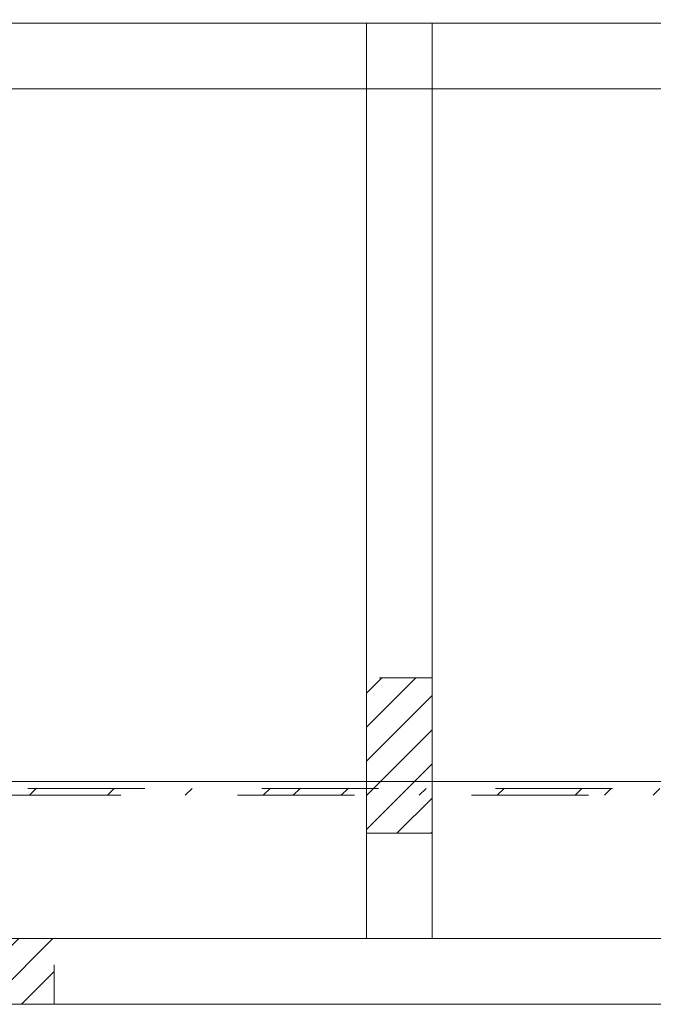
# Model space of a CAD drawing. Header units: inches. Extents: x -416 to -272, y -73 to 47.
# Tile 165 of 206: x -330 to -323, y -13 to -2. Entities that reach past the tile are written whole.
import ezdxf

# ---------------------------------------------------------------- set-up
doc = ezdxf.new("R2010")
doc.units = ezdxf.units.IN
doc.header["$LTSCALE"] = 32
doc.header["$MEASUREMENT"] = 0
doc.linetypes.add('Dash Style-1', pattern=[0.083328, 0.041656, -0.041672])
for name, color, linetype, lineweight in [('DashLine', 7, 'Continuous', 13), ('DashLineFill', 7, 'Dash Style-1', 13), ('Drawing', 7, 'Continuous', 18), ('None', 7, 'Continuous', 18), ('SolidLine', 7, 'Continuous', 15)]:
    doc.layers.add(name, color=color, linetype=linetype, lineweight=lineweight)
doc.layers.add('Electrical', color=1, linetype='Dash Style-1', lineweight=15, true_color=0xff0000)
pattern_1 = [(45, (0, 0), (-0.3333333, -0.7222222), [])]

# ---------------------------------------------------------------- blocks, each defined once
blk = doc.blocks.new('Group-26')
at = {"layer": 'DashLineFill', "linetype": 'Continuous', "lineweight": 13}
h = blk.add_hatch(dxfattribs=at)
h.set_pattern_fill('Steel', color=253, style=0, pattern_type=2)
h.set_pattern_definition([(45, (0, 0), (-1.61302, 1.935715), []), (45, (-1.0608, 1.0608), (-0.472346, 0.4167613), [])])
h.paths.add_polyline_path([(-0.047, 0.157), (69.772, 0.157), (69.772, 0.079), (-0.047, 0.079)])
at = {"layer": 'DashLineFill', "flags": 128}
blk.add_lwpolyline([(-0.047, 0.157), (69.772, 0.157), (69.772, 0.079), (-0.047, 0.079)], close=True, dxfattribs=at)
blk = doc.blocks.new('Group-27')
at = {"layer": 'None'}
blk.add_blockref('Group-26', (0, 0), dxfattribs=at)
blk = doc.blocks.new('SL Desktop Screen (2D)-3')
at = {"layer": 'None'}
blk.add_blockref('Group-27', (0, 0), dxfattribs=at)
at = {"layer": 'Drawing', "color": 0, "flags": 1}
for tag in ['Catalog', 'Custom', 'Tag', 'Option1', 'Option2', 'Option3', 'Option4', 'Option5', 'Option6', 'Option7', 'Option8', 'Option9', 'Option10', 'Option11', 'Option12', 'FinishGroup', 'Discount', 'Item1', 'Item2', 'Item3', 'Item4', 'Item5', 'Item6', 'Item7', 'Item8', 'Item9', 'Item10', 'Item11', 'Item12', 'Item13', 'Item14', 'Item15', 'Item16', 'Item17', 'Item18', 'Item19', 'Item20', 'Item21', 'Item22', 'Item23', 'Item24', 'Item25']:
    blk.add_attdef(tag, (16.633, 3.887), '', height=0.00709, dxfattribs=at)
blk = doc.blocks.new('Group-104')
at = {"layer": 'DashLine', "flags": 128}
blk.add_lwpolyline([(1.114, -2.559), (70.894, -2.559), (70.894, -30), (1.114, -30)], close=True, dxfattribs=at)
at = {"layer": 'SolidLine', "flags": 128}
blk.add_lwpolyline([(1.114, -2.559), (70.894, -2.559), (70.894, -30), (1.114, -30)], close=True, dxfattribs=at)
blk = doc.blocks.new('Group-105')
at = {"layer": 'Electrical', "linetype": 'Continuous', "lineweight": 5, "true_color": 0xdd0000}
h = blk.add_hatch(dxfattribs=at)
h.set_pattern_fill('ElectricalHatch', color=12, style=0, pattern_type=2)
h.set_pattern_definition(pattern_1)
h.paths.add_polyline_path([(57.923, -0.02), (66.732, -0.02), (66.732, -0.768), (57.923, -0.768)])
h = blk.add_hatch(dxfattribs=at)
h.set_pattern_fill('ElectricalHatch', color=12, style=0, pattern_type=2)
h.set_pattern_definition(pattern_1)
h.paths.add_polyline_path([(53.612, -1.969), (54.36, -1.969), (54.36, -3.74), (53.612, -3.74)])
at = {"layer": 'DashLine', "flags": 128}
for points in [[(53.612, -0.768), (54.36, -0.768), (54.36, -10.453), (53.612, -10.453)], [(18.435, -10.453), (53.612, -10.453), (53.612, -11.201), (18.435, -11.201)], [(54.36, -10.453), (71.26, -10.453), (71.26, -11.201), (54.36, -11.201)]]:
    blk.add_lwpolyline(points, close=True, dxfattribs=at)
at = {"layer": 'Electrical', "flags": 128}
for points in [[(57.923, -0.02), (66.732, -0.02), (66.732, -0.768), (57.923, -0.768)], [(53.612, -1.969), (54.36, -1.969), (54.36, -3.74), (53.612, -3.74)]]:
    blk.add_lwpolyline(points, close=True, dxfattribs=at)
at = {"layer": 'SolidLine', "flags": 128}
for points in [[(0.787, -0.02), (71.26, -0.02), (71.26, -0.768), (0.787, -0.768)], [(0.787, -0.768), (71.26, -0.768), (71.26, -11.201), (0.787, -11.201)]]:
    blk.add_lwpolyline(points, close=True, dxfattribs=at)
blk = doc.blocks.new('Group-107')
at = {"layer": 'None'}
for name in ['Group-105', 'Group-104']:
    blk.add_blockref(name, (0, 0), dxfattribs=at)
blk = doc.blocks.new('SL Credenza Desk (2D)-3')
at = {"layer": 'None'}
blk.add_blockref('Group-107', (0, 0), dxfattribs=at)
at = {"layer": 'Drawing', "color": 0, "flags": 1}
for tag in ['Tag', 'Catalog', 'Custom', 'FinishGroup', 'Discount', 'Item2', 'Item3', 'Item6', 'Item8', 'Item9', 'Item10', 'Item12', 'Item13', 'Item16', 'Item18', 'Item19', 'Item20', 'Item21', 'Item22', 'Item23', 'Item24', 'Item25', 'Option1', 'Option2', 'Option3', 'Option4', 'Option5', 'Option6', 'Option7', 'Option8', 'Option9', 'Option10', 'Option11', 'Option12', 'Item1', 'Item4', 'Item5', 'Item7', 'Item11', 'Item14', 'Item15', 'Item17']:
    blk.add_attdef(tag, (15.719, 1.485), '', height=0.00709, dxfattribs=at)
blk = doc.blocks.new('Group-108')
at = {"layer": 'Drawing', "rotation": 180}
blk.add_blockref('SL Credenza Desk (2D)-3', (87.727, 1.485), dxfattribs=at)
at = {"layer": 'Drawing', "color": 0, "flags": 1}
for tag in ['Tag', 'Catalog', 'Custom', 'FinishGroup', 'Discount', 'Item2', 'Item3', 'Item6', 'Item8', 'Item9', 'Item10', 'Item12', 'Item13', 'Item16', 'Item18', 'Item19', 'Item20', 'Item21', 'Item22', 'Item23', 'Item24', 'Item25', 'Option1', 'Option2', 'Option3', 'Option4', 'Option5', 'Option6', 'Option7', 'Option8', 'Option9', 'Option10', 'Option11', 'Option12', 'Item1', 'Item4', 'Item5', 'Item7', 'Item11', 'Item14', 'Item15', 'Item17']:
    blk.add_attdef(tag, (15.719, 1.485), '', height=0.00709, dxfattribs=at)

msp = doc.modelspace()

# ---------------------------------------------------------------- block references
at = {"layer": 'Drawing', "rotation": 180}
msp.add_blockref('SL Desktop Screen (2D)-3', (-272.945, -10.933), dxfattribs=at)

# ---------------------------------------------------------------- next in the draw order: block references
at = {"layer": 'Drawing', "color": 7}
msp.add_blockref('Group-108', (-359.459, -14.977), dxfattribs=at)

doc.saveas('drawing.dxf')
